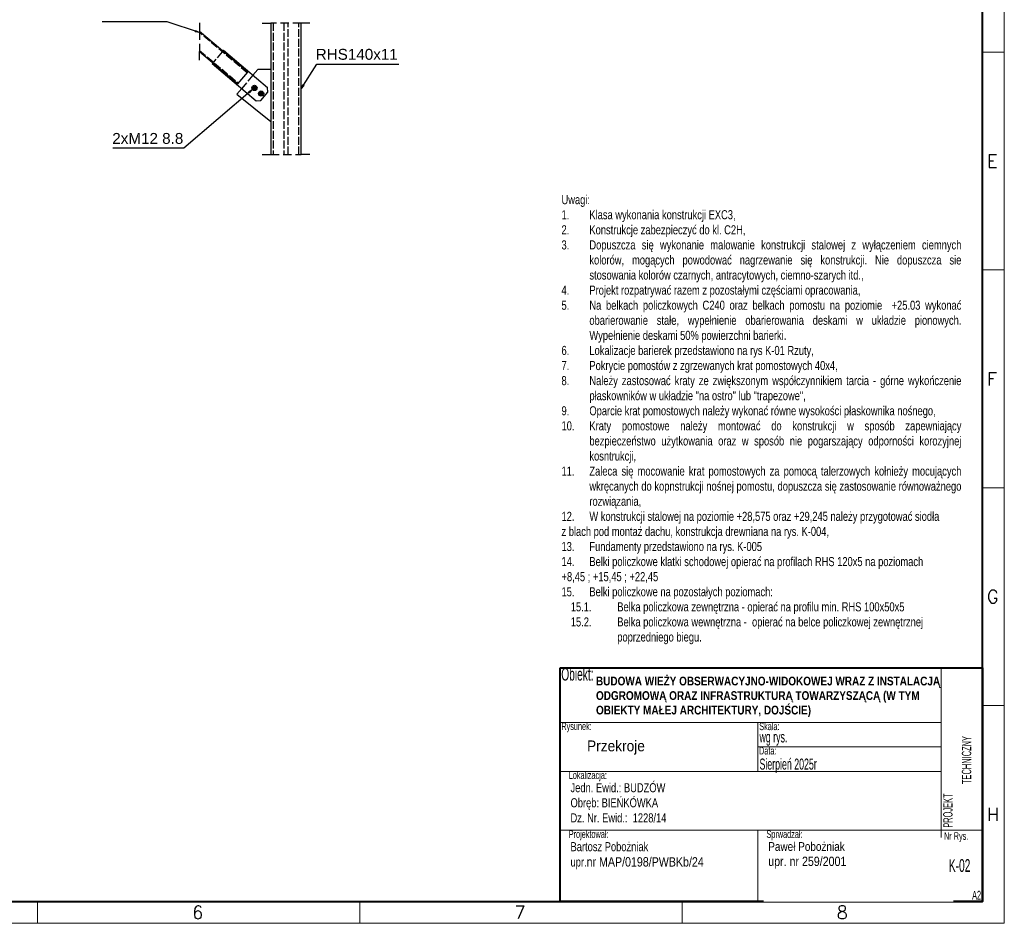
# Paper-space layout 'A0 Advance Steel' of a CAD drawing. Header units: millimetres. Extents: x 209 to 803, y 321 to 741.
# Tile 50 of 52: x 577 to 803, y 321 to 529. Entities that reach past the tile are written whole.
import ezdxf

# ---------------------------------------------------------------- set-up
doc = ezdxf.new("R2010")
doc.units = ezdxf.units.MM
for name, pattern in [('ACAD_ISO02W100', [15, 12, -3]), ('ACAD_ISO04W100', [30, 24, -3, 0, -3]), ('DASHED', [19.05, 12.7, -6.35])]:
    doc.linetypes.add(name, pattern=pattern)
doc.layers.get('0').update_dxf_attribs({"linetype": 'CONTINUOUS'})
for name, color, linetype, lineweight in [('0_OPIS', 7, 'CONTINUOUS', 9), ('5', 7, 'CONTINUOUS', 15), ('A_opis', 7, 'CONTINUOUS', 5), ('RAHM2', 1, 'CONTINUOUS', 15), ('RAHM3', 51, 'CONTINUOUS', 30), ('RAHM5', 3, 'CONTINUOUS', 40)]:
    doc.layers.add(name, color=color, linetype=linetype, lineweight=lineweight)
for name, color, linetype in [('AS_Belki', 145, 'CONTINUOUS'), ('AS_Blachy', 30, 'CONTINUOUS'), ('AS_Sruby', 9, 'CONTINUOUS')]:
    doc.layers.add(name, color=color, linetype=linetype)
doc.styles.add('Arial', font='arial.ttf')
doc.styles.add('cz rysunkowa', font='ARIALN.TTF', dxfattribs={"width": 0.7, "height": 0.5})
doc.styles.add('Podstawowy AB', font='ARIALN.TTF', dxfattribs={"width": 0.9})
doc.styles.add('ROMANS', font='romans.shx', dxfattribs={"width": 0.9})

# ---------------------------------------------------------------- blocks, each defined once
blk = doc.blocks.new('132QEWDSAASD')
at = {"layer": 'RAHM2'}
for p, q in [((589, 200), (594, 200)), ((589, 150), (594, 150)), ((589, 100), (594, 100)), ((589, 50), (594, 50)), ((372, 0), (372, 5)), ((446, 0), (446, 5)), ((520, 0), (520, 5))]:
    blk.add_line(p, q, dxfattribs=at)
blk.add_lwpolyline([(0, 0), (0, 420), (594, 420), (594, 0)], close=True, dxfattribs=at)
at = {"layer": 'RAHM5'}
for p, q in [((589, 5), (589, 415)), ((25, 5), (589, 5))]:
    blk.add_line(p, q, dxfattribs=at)
at = {"layer": 'RAHM3', "style": 'ROMANS'}
for s, p in [('E', (590, 173.5)), ('F', (590, 123.5)), ('G', (590, 73.5)), ('H', (590, 23.5)), ('6', (407.5, 1)), ('7', (481.5, 1)), ('8', (555.5, 1))]:
    blk.add_text(s, height=3, dxfattribs=at).set_placement(p)
blk = doc.blocks.new('5ytrhfgvc')
at = {"layer": '5'}
blk.add_blockref('132QEWDSAASD', (0, 0), dxfattribs=at)

psp = doc.layouts.new('A0 Advance Steel')

# ---------------------------------------------------------------- linework, layer by layer
at = {"color": 0, "linetype": 'ByBlock', "lineweight": -2}
for p, q in [((617.3, 526.22), (617.2, 525.91)), ((618.2, 525.74), (617.2, 525.91)), ((617.3, 526.22), (618.2, 525.74)), ((641.55, 512.86), (641.95, 513.79)), ((642.23, 513.61), (641.55, 512.86)), ((642.23, 513.61), (641.95, 513.79)), ((629.47, 512.14, -1965.37), (630.34, 512.66, -1965.37)), ((629.47, 512.14, -1965.37), (629.69, 511.89, -1965.37)), ((630.34, 512.66, -1965.37), (629.69, 511.89, -1965.37))]:
    psp.add_line(p, q, dxfattribs=at)
at = {"color": 7}
for points in [[(618.2, 525.74), (610.78, 528.24), (595.84, 528.24)], [(641.55, 512.86), (645.16, 518.52), (663.99, 518.52)], [(630.34, 512.66), (614.57, 499.21), (598.26, 499.21)]]:
    psp.add_lwpolyline(points, dxfattribs=at)
at = {"layer": 'A_opis'}
psp.add_line((788.49, 379.94), (788.49, 379.94), dxfattribs=at)
at = {"layer": 'A_opis', "lineweight": 40}
psp.add_lwpolyline([(700.99, 379.94), (797.99, 379.94), (797.99, 326.25), (700.99, 326.25)], close=True, dxfattribs=at)
at = {"layer": 'A_opis'}
for points in [[(700.99, 379.94), (788.49, 379.94), (788.49, 367.38), (700.99, 367.38)], [(788.49, 361.76), (746.39, 361.76), (746.39, 367.38), (788.49, 367.38)], [(788.49, 356.13), (746.39, 356.13), (746.39, 361.76), (788.49, 361.76)], [(700.99, 356.13), (788.49, 356.13), (788.49, 342.6), (700.99, 342.6)], [(788.49, 342.6), (700.99, 342.6), (700.99, 326.25), (788.49, 326.25)], [(746.39, 342.6), (797.99, 342.6), (797.99, 326.25), (746.39, 326.25)]]:
    psp.add_lwpolyline(points, close=True, dxfattribs=at)
psp.add_lwpolyline([(746.39, 356.13), (788.49, 356.13), (788.49, 342.6), (746.39, 342.6)], dxfattribs=at)
at = {"layer": 'AS_Belki', "color": 7, "linetype": 'Continuous', "ltscale": 0.15}
for p, q in [((618.2, 528.01), (618.2, 526.01)), ((632.55, 527.95), (634.55, 527.95)), ((643.55, 527.95), (641.55, 527.95)), ((618.2, 519.42), (618.2, 521.42)), ((632.55, 497.77), (634.55, 497.77)), ((643.55, 497.77), (641.55, 497.77))]:
    psp.add_line(p, q, dxfattribs=at)
at = {"layer": 'AS_Belki', "color": 7, "linetype": 'DASHED', "ltscale": 0.15}
for p, q in [((641.55, 527.95), (634.55, 527.95)), ((618.2, 526.01), (618.2, 521.42)), ((634.55, 497.77), (641.55, 497.77))]:
    psp.add_line(p, q, dxfattribs=at)
at = {"layer": 'AS_Belki', "linetype": 'Continuous', "ltscale": 0.15}
for p, q in [((634.55, 527.95), (634.55, 497.77)), ((641.55, 497.77), (641.55, 527.95)), ((629.26, 516.65), (618.2, 526.01)), ((618.2, 521.42), (627, 513.98)), ((627, 513.98), (629.26, 516.65))]:
    psp.add_line(p, q, dxfattribs=at)
at = {"layer": 'AS_Belki', "color": 84, "linetype": 'ACAD_ISO02W100', "ltscale": 0.15}
for p, q in [((635.1, 527.95), (635.1, 497.77)), ((637.55, 527.95), (637.55, 497.77)), ((638.55, 497.77), (638.55, 527.95)), ((641, 497.77), (641, 527.95)), ((629.13, 516.5), (618.2, 525.74)), ((618.2, 521.68), (627.13, 514.13)), ((623.53, 521.5), (623.4, 521.34)), ((621.4, 518.98), (621.27, 518.82))]:
    psp.add_line(p, q, dxfattribs=at)
at = {"layer": 'AS_Blachy', "color": 84, "linetype": 'ACAD_ISO02W100', "ltscale": 0.15}
for p, q in [((623.4, 521.34), (621.4, 518.98)), ((630.46, 515.96), (627.87, 512.91))]:
    psp.add_line(p, q, dxfattribs=at)
at = {"layer": 'AS_Blachy', "linetype": 'Continuous', "ltscale": 0.15}
for p, q in [((623.69, 521.69), (623.53, 521.5)), ((623.69, 521.69), (633.81, 513.13)), ((621.27, 518.82), (621.11, 518.63)), ((621.11, 518.63), (631.23, 510.07)), ((631.6, 517.31), (630.46, 515.96)), ((634.55, 517.31), (631.6, 517.31)), ((627.87, 512.91), (626.76, 511.59)), ((626.76, 511.59), (634.55, 505.34)), ((632.28, 510.16), (633.9, 512.07)), ((633.9, 512.07), (633.81, 513.13)), ((631.23, 510.07), (632.28, 510.16))]:
    psp.add_line(p, q, dxfattribs=at)
at = {"layer": 'AS_Blachy', "color": 84, "linetype": 'ACAD_ISO02W100', "ltscale": 0.15}
for centre in [(630.8, 513.05), (632.33, 511.76)]:
    psp.add_circle(centre, 0.35, dxfattribs=at)
at = {"layer": 'AS_Sruby', "linetype": 'Continuous', "ltscale": 0.15}
for p, q in [((630.63, 513.53), (630.31, 513.14)), ((631.12, 513.44), (630.63, 513.53)), ((631.29, 512.97), (631.12, 513.44)), ((630.31, 513.14), (630.48, 512.67)), ((630.48, 512.67), (630.97, 512.58)), ((630.97, 512.58), (631.29, 512.97)), ((632.16, 512.23), (631.83, 511.85)), ((631.83, 511.85), (632, 511.38)), ((632, 511.38), (632.5, 511.29)), ((632.65, 512.14), (632.16, 512.23)), ((632.5, 511.29), (632.82, 511.67)), ((632.82, 511.67), (632.65, 512.14))]:
    psp.add_line(p, q, dxfattribs=at)
at = {"layer": 'AS_Sruby', "color": 10, "linetype": 'ACAD_ISO04W100', "ltscale": 0.15}
for p, q in [((630.34, 513.44), (631.26, 512.67)), ((630.34, 513.44), (631.26, 512.67)), ((630.41, 512.6), (631.19, 513.51)), ((630.41, 512.6), (631.19, 513.51)), ((630.8, 513.05), (630.8, 513.05)), ((631.87, 512.15), (632.78, 511.38)), ((631.87, 512.15), (632.78, 511.38)), ((631.94, 511.3), (632.71, 512.22)), ((631.94, 511.3), (632.71, 512.22)), ((632.33, 511.76), (632.33, 511.76))]:
    psp.add_line(p, q, dxfattribs=at)
at = {"layer": 'AS_Sruby', "linetype": 'Continuous', "ltscale": 0.15}
for centre, radius in [((630.8, 513.05), 0.6), ((630.8, 513.05), 0.3), ((632.33, 511.76), 0.6), ((632.33, 511.76), 0.3)]:
    psp.add_circle(centre, radius, dxfattribs=at)

# ---------------------------------------------------------------- block references
at = {"layer": '5'}
psp.add_blockref('5ytrhfgvc', (208.99, 321.25), dxfattribs=at)

# ---------------------------------------------------------------- texts
at = {"color": 7, "style": 'Arial'}
for s, p in [('RHS140x11', (644.88, 519.52)), ('2xM12 8.8', (598.16, 500.21))]:
    psp.add_text(s, height=2.5, dxfattribs=at).set_placement(p)
at = {"layer": '0_OPIS', "style": 'Arial', "width": 0.9}
psp.add_text('Przekroje', height=2.5, dxfattribs=at).set_placement((707.18, 360.73))
at = {"layer": 'A_opis', "style": 'cz rysunkowa', "width": 0.7}
for s, height, p in [('Obiekt:', 2.91, (701.26, 376.98)), ('Rysunek:', 1.746, (701.27, 365.63)), ('Skala:', 1.746, (746.71, 365.6)), ('wg rys.', 2.522, (746.77, 362.78)), ('Data:', 1.746, (746.67, 360.01)), ('Sierpień 2025r ', 2.5219, (746.77, 356.54)), ('Lokalizacja:', 1.746, (702.97, 354.39)), ('Projektował:', 1.746, (702.97, 340.85)), ('Sprwadzał:', 1.746, (748.37, 340.85)), ('Nr Rys.', 1.746, (789.15, 340.42)), ('K-02', 2.91, (790.26, 333.06)), ('A2', 2, (795.6, 326.7))]:
    psp.add_text(s, height=height, dxfattribs=at).set_placement(p)
for s, p in [('TECHNICZNY', (795.38, 353.22)), ('PROJEKT', (791.09, 343.18))]:
    psp.add_text(s, height=2.134, rotation=90, dxfattribs=at).set_placement(p)
at = {"layer": 'A_opis', "attachment_point": 1, "style": 'Podstawowy AB'}
for s, width, insert, char_height in [('\\pxsm1,qj;{\\H0.97335x;Uwagi:\\P\\pi-3,l3,t3;1.^IKlasa wykonania konstrukcji EXC3,\\P2.^IKonstrukcje zabezpieczyć do kl. C2H,\\P3.^IDopuszcza się wykonanie malowanie konstrukcji stalowej z wyłączeniem ciemnych kolorów, mogących powodować nagrzewanie się konstrukcji. Nie dopuszcza sie stosowania kolorów czarnych, antracytowych, ciemno-szarych itd.,\\P4.^IProjekt rozpatrywać razem z pozostałymi częściami opracowania, \\P5.^INa belkach policzkowych C240 oraz belkach pomostu na poziomie  +25.03 wykonać obarierowanie stałe, wypełnienie obarierowania deskami w układzie pionowych. Wypełnienie deskami 50% powierzchni barierki.\\P6.^ILokalizacje barierek przedstawiono na rys K-01 Rzuty,\\P7.^IPokrycie pomostów z zgrzewanych krat pomostowych 40x4,\\P8.^INależy zastosować kraty ze zwiększonym współczynnikiem tarcia - górne wykończenie płaskowników w układzie "na ostro" lub "trapezowe",\\P9.^IOparcie krat pomostowych należy wykonać równe wysokości płaskownika nośnego,\\P10.^IKraty pomostowe należy montować do konstrukcji w sposób zapewniający bezpieczeństwo użytkowania oraz w sposób nie pogarszający odporności korozyjnej kosntrukcji,\\P11.^IZaleca się mocowanie krat pomostowych za pomocą talerzowych kołnieży mocujących wkręcanych do kopnstrukcji nośnej pomostu, dopuszcza się zastosowanie równoważnego rozwiązania,\\P12.^IW konstrukcji stalowej na poziomie +28,575 oraz +29,245 należy przygotować siodła ^Jz blach pod montaż dachu, konstrukcja drewniana na rys. K-004, \\P13.^IFundamenty przedstawiono na rys. K-005\\P14.^IBelki policzkowe klatki schodowej opierać na profilach RHS 120x5 na poziomach ^J+8,45 ; +15,45 ; +22,45 \\P15.^IBelki policzkowe na pozostałych poziomach:\\P\\pi-5,l6,s*,q*,t6;15.1.^IBelka policzkowa zewnętrzna - opierać na profilu min. RHS 100x50x5\\P15.2.^IBelka policzkowa wewnętrzna -  opierać na belce policzkowej zewnętrznej poprzedniego biegu.}', 91.5464, (701.31, 488.44), 2.13402), ('\\pxsm1;{\\fArial Narrow|b1|i0|c238|p34;\\H1x;\\W1;BUDOWA WIEŻY OBSERWACYJNO-WIDOKOWEJ WRAZ Z INSTALACJĄ ODGROMOWĄ ORAZ INFRASTRUKTURĄ TOWARZYSZĄCĄ (W TYM OBIEKTY MAŁEJ ARCHITEKTURY, DOJŚCIE)}', 79.2662, (709.23, 377.87), 2), ('\\pxsm1;{\\H0.97335x;Jedn. Ewid.: BUDZÓW\\PObręb: BIEŃKÓWKA\\PDz. Nr. Ewid.:  1228/14}\\P ', 41.4117, (703.38, 353.42), 2.134), ('\\pxsm1;{\\H0.97335x;Bartosz Pobożniak\\P\\pql;upr.\\H1.02738x;\\W1;nr MAP/0198/PWBKb/24\\P\\pq*;}\\P ', 41.4117, (703.38, 339.88), 2.134)]:
    psp.add_mtext_dynamic_manual_height_columns(s, width=width, gutter_width=0.1, heights=[0], dxfattribs=dict(at, insert=insert, char_height=char_height))

# ---------------------------------------------------------------- next in the draw order: texts
at = {"layer": 'A_opis', "insert": (748.78, 339.88), "char_height": 2.134, "attachment_point": 1, "style": 'Podstawowy AB', "bg_fill": 2}
psp.add_mtext_dynamic_manual_height_columns('\\pxsm1,ql,t9;{\\H0.9372x;\\W1;Paweł Pobożniak\\fArial Narrow|b1|i0|c238|p34;\\H1.06701x;\\P\\pq*,tz;\\fArial Narrow|b0|i0|c238|p34;upr. nr 259/2001}\\P\\P ', width=41.4117, gutter_width=0.1, heights=[0], dxfattribs=at)

doc.saveas('drawing.dxf')
